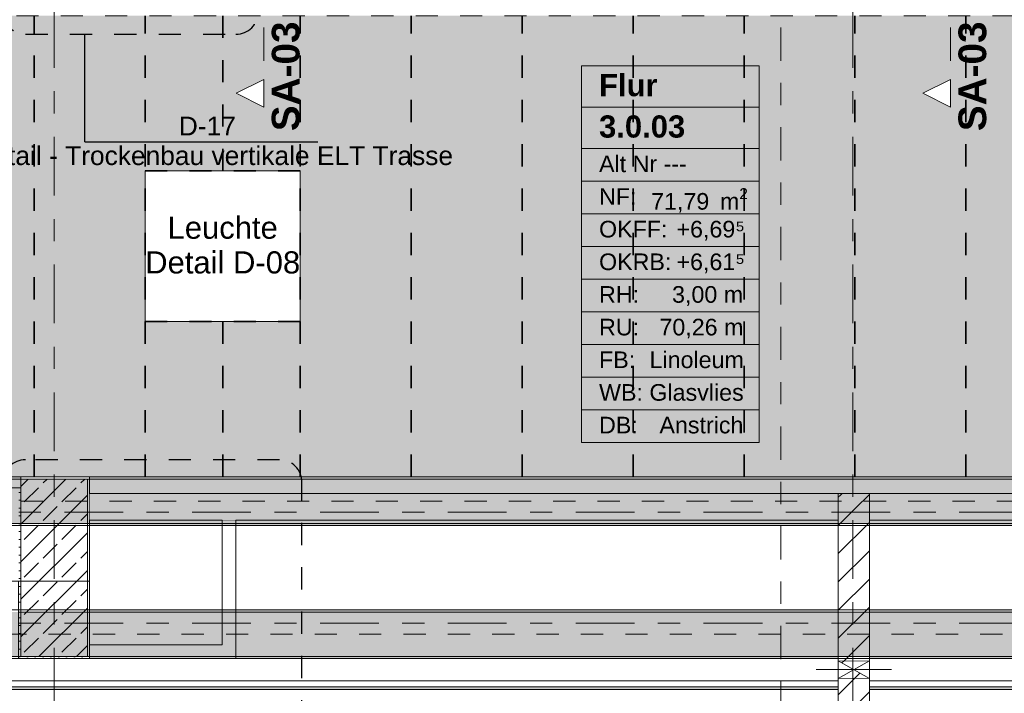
# Model space of a CAD drawing. Header units: metres. Extents: x -3.6 to 84.5, y -11 to 16.8.
# Tile 195 of 256: x 32.8 to 37.2, y 5 to 8.1. Entities that reach past the tile are written whole.
import ezdxf

# ---------------------------------------------------------------- set-up
doc = ezdxf.new("R2010")
doc.units = ezdxf.units.M
doc.header["$MEASUREMENT"] = 0
for name, pattern in [('Achse', [0.2, 0.1, -0.05, 0, -0.05]), ('Punktlinie eng', [0.0375, 0.0125, -0.025]), ('Punktlinie weit', [0.06, 0.01, -0.05]), ('Schnittlinie', [0.3, 0.15, -0.075, 0, -0.075]), ('Strichlinie doppelt', [0.546806, 0.264583, -0.105833, 0.070556, -0.105833]), ('Wipeout_Contour', [1, 0, -1])]:
    doc.linetypes.add(name, pattern=pattern)
for name, color, linetype in [('154 - Bemaßung_ Beschriftung.Ausbau - Deckenspiegel', 7, 'Continuous'), ('203 - Marker.Schnitt - Ausbaudetail SA', 7, 'Continuous'), ('208 - Marker.Detail', 7, 'Continuous'), ('401 - Zone.Raum_ Raumbegrenzung_ Whg.', 7, 'Continuous'), ('451 - Universal.Achsen Raster', 7, 'Continuous'), ('605 - Struktur.Wand Innen', 7, 'Continuous'), ('607 - Struktur.Stütze', 7, 'Continuous'), ('608 - Struktur.Träger', 7, 'Continuous'), ('Abbruch_605 - Struktur.Wand Innen', 7, 'Continuous'), ('Neubau_605 - Struktur.Wand Innen', 7, 'Continuous'), ('Neubau_606 - Struktur.Wand Innen Ausbau', 7, 'Continuous'), ('Neubau_651 - Abdeckung.Decke abgehängt_ bekleidet', 7, 'Continuous'), ('Neubau_653 - Abdeckung.TB Verkofferung', 7, 'Continuous'), ('Neubau_804 - HKLSE.Elektrik', 7, 'Continuous')]:
    doc.layers.add(name, color=color, linetype=linetype)
doc.styles.add('ERSTELLTER_STIL_1', font='txt')
doc.styles.add('ERSTELLTER_STIL_2', font='txt')
doc.linetypes.add('Abbruch 1', pattern='A,0,[1,2022.0244.A_L5A-PL04.04_iB_Deckenspiegel 2.OG1.Shx,S=0.001984,R=0,X=0,Y=0],-0.25,0', length=0.25)
pattern_1 = [(45, (0, 0), (-0.01767767, 0.01767767), [0, -0.025])]
pattern_2 = [(45, (0, 0), (-0.08485281, 0.08485281), []), (45, (-0.04243, 0.04243), (-0.08485281, 0.08485281), [0.09, -0.03])]
pattern_3 = [(45, (0, 0), (-0.0636396, 0.0636396), [])]

msp = doc.modelspace()

# ---------------------------------------------------------------- hatches: boundary and pattern name
at = {"layer": '607 - Struktur.Stütze', "linetype": 'Continuous', "lineweight": 0, "true_color": 0x000000}
h = msp.add_hatch(dxfattribs=at)
h.set_pattern_fill('Gips_0001', color=18, style=0, pattern_type=2)
h.set_pattern_definition(pattern_1)
h.paths.add_polyline_path([(32.77, 5.6705), (32.77, 5.5395), (32.77, 5.19), (33.09, 5.19), (33.09, 6.01), (32.78, 6.01), (32.78, 6), (33.08, 6), (33.08, 5.2), (32.78, 5.2), (32.78, 5.96), (32.77, 5.96)])
h = msp.add_hatch(dxfattribs=at)
h.set_pattern_fill('Beton__Stahlbeton_0001', color=18, style=0, pattern_type=2)
h.set_pattern_definition(pattern_2)
h.paths.add_polyline_path([(32.78, 5.2), (33.08, 5.2), (33.08, 6), (32.78, 6)])
at = {"layer": '608 - Struktur.Träger', "linetype": 'Continuous', "lineweight": 0, "true_color": 0x000000}
h = msp.add_hatch(dxfattribs=at)
h.set_pattern_fill('Gips_0001', color=18, style=0, pattern_type=2)
h.set_pattern_definition(pattern_1)
h.paths.add_polyline_path([(39.97, 6.01), (33.09, 6.01), (33.09, 6), (39.97, 6)])
at = {"layer": 'Abbruch_605 - Struktur.Wand Innen', "linetype": 'Continuous', "lineweight": 0, "true_color": 0x000000}
h = msp.add_hatch(dxfattribs=at)
h.set_pattern_fill('Holz__Sperrholz_2_0001', color=18, style=0, pattern_type=2)
h.set_pattern_definition([(0, (0, 0), (0, 0.065), []), (45, (0, 0), (-0.13, 0.13), [0.0919239, -0.0919239]), (45, (0.065, 0), (-0.13, 0.13), [0.0919239, -0.0919239]), (45, (0.13, 0), (-0.13, 0.13), [0.0919239, -0.0919239]), (45, (0.195, 0), (-0.13, 0.13), [0.0919239, -0.0919239]), (315, (0, 0), (0.13, 0.13), [0.0919239, -0.0919239]), (315, (0.065, 0), (0.13, 0.13), [0.0919239, -0.0919239]), (315, (0.13, 0), (0.13, 0.13), [0.0919239, -0.0919239]), (315, (0.195, 0), (0.13, 0.13), [0.0919239, -0.0919239])])
h.paths.add_polyline_path([(25.88, 6), (25.88, 6), (25.88, 5.96), (32.78, 5.96), (32.78, 6.01), (25.88, 6.01)])
h = msp.add_hatch(dxfattribs=at)
h.set_pattern_fill('MW_Ziegel_0001', color=18, style=0, pattern_type=2)
h.set_pattern_definition(pattern_3)
h.paths.add_polyline_path([(36.465, 5.18), (36.535, 5.14), (36.605, 5.18)])
h = msp.add_hatch(dxfattribs=at)
h.set_pattern_fill('MW_Ziegel_0001', color=18, style=0, pattern_type=2)
h.set_pattern_definition(pattern_3)
h.paths.add_polyline_path([(36.465, 5.1), (36.605, 5.1), (36.535, 5.14)])
at = {"layer": 'Neubau_651 - Abdeckung.Decke abgehängt_ bekleidet', "linetype": 'Continuous', "lineweight": 13, "true_color": 0xffbfbf}
h = msp.add_hatch(dxfattribs=at)
h.set_pattern_fill('sechseckig_0001', color=254, style=0, pattern_type=2)
h.set_pattern_definition([(90, (0, 0), (-0.12990375, 0), [0.075, -0.15]), (90, (-0.06495, 0.1125), (-0.12990375, 0), [0.075, -0.15]), (150, (5e-18, 0.075), (0.06495188, 0.11249995), [0.075, -0.15]), (150, (-0.1299, 0.075), (0.06495188, 0.11249995), [0.075, -0.15]), (210, (0, 0), (-0.06495187, 0.11249995), [0.075, -0.15]), (210, (-0.1299, 8e-18), (-0.06495187, 0.11249995), [0.075, -0.15])])
h.paths.add_polyline_path([(19.49, 6.01), (43.335, 6.01), (43.335, 7.965), (43.335, 8.09), (19.49, 8.09)])
h.paths.add_polyline_path([(39.04, 7.39), (39.74, 7.39), (39.74, 6.71), (39.04, 6.71)], flags=0)
h.paths.add_polyline_path([(33.34, 7.39), (34.04, 7.39), (34.04, 6.71), (33.34, 6.71)], flags=0)
h.paths.add_polyline_path([(27.64, 7.39), (28.34, 7.39), (28.34, 6.71), (27.64, 6.71)], flags=0)
h.paths.add_polyline_path([(21.94, 7.39), (22.64, 7.39), (22.64, 6.71), (21.94, 6.71)], flags=0)
at = {"layer": 'Neubau_653 - Abdeckung.TB Verkofferung', "linetype": 'Continuous', "lineweight": 0, "true_color": 0x000000}
h = msp.add_hatch(dxfattribs=at)
h.set_pattern_fill('Gips_0001', color=18, style=0, pattern_type=2)
h.set_pattern_definition(pattern_1)
h.paths.add_polyline_path([(29.41, 5.0505), (33.09, 5.0505), (33.09, 5.063), (29.41, 5.063)])
h = msp.add_hatch(dxfattribs=at)
h.set_pattern_fill('Gips_0001', color=18, style=0, pattern_type=2)
h.set_pattern_definition(pattern_1)
h.paths.add_polyline_path([(33.09, 5.0505), (36.465, 5.0505), (36.465, 5.063), (33.09, 5.063)])
h = msp.add_hatch(dxfattribs=at)
h.set_pattern_fill('Gips_0001', color=18, style=0, pattern_type=2)
h.set_pattern_definition(pattern_1)
h.paths.add_polyline_path([(36.605, 5.0505), (40.015, 5.0505), (40.015, 5.063), (36.605, 5.063)])

# ---------------------------------------------------------------- linework, layer by layer
at = {"layer": '203 - Marker.Schnitt - Ausbaudetail SA', "color": 7, "linetype": 'Schnittlinie', "lineweight": 13}
for p, q in [((33.8751, 8.937), (33.8751, 7.8025)), ((36.9704, 8.937), (36.9704, 7.8025))]:
    msp.add_line(p, q, dxfattribs=at)
at = {"layer": '208 - Marker.Detail', "color": 30, "linetype": 'Punktlinie eng', "lineweight": 25, "true_color": 0xff6e00}
for p, q in [((32.8015, 8.0067), (33.75, 8.0067)), ((33.9466, 6.0866), (32.8006, 6.0866))]:
    msp.add_line(p, q, dxfattribs=at)
at = {"layer": '208 - Marker.Detail', "color": 30, "linetype": 'Continuous', "lineweight": 25, "true_color": 0xff6e00}
for p, q in [((33.0682, 7.5208), (33.0682, 8.0067)), ((33.0682, 7.5208), (33.1182, 7.5208)), ((33.1182, 7.5208), (34.1182, 7.5208))]:
    msp.add_line(p, q, dxfattribs=at)
at = {"layer": '208 - Marker.Detail', "color": 30, "linetype": 'Punktlinie eng', "lineweight": 25, "true_color": 0xff6e00}
for centre, start, end in [((32.8015, 8.1067), 180, 270), ((33.75, 8.1067), 270, 0), ((32.8006, 5.9866), 90, 180), ((33.9466, 5.9866), 0, 90)]:
    msp.add_arc(centre, 0.1, start, end, dxfattribs=at)
at = {"layer": '401 - Zone.Raum_ Raumbegrenzung_ Whg.', "color": 7, "linetype": 'Continuous', "lineweight": 9}
for p, q in [((36.1083, 7.8646), (35.3079, 7.8646)), ((35.3079, 7.8646), (35.3079, 6.1654)), ((35.3079, 7.8646), (36.1083, 7.8646)), ((35.3079, 7.6779), (35.3079, 7.8646)), ((36.1083, 6.1654), (36.1083, 7.8646)), ((36.1083, 7.8646), (36.1083, 7.6779)), ((36.1083, 7.6779), (35.3079, 7.6779)), ((35.3079, 7.6779), (36.1083, 7.6779)), ((35.3079, 7.4913), (35.3079, 7.6779)), ((36.1083, 7.6779), (36.1083, 7.4913)), ((36.1083, 7.4913), (35.3079, 7.4913)), ((35.3079, 7.4913), (36.1083, 7.4913)), ((35.3079, 7.344), (35.3079, 7.4913)), ((36.1083, 7.4913), (36.1083, 7.344)), ((36.1083, 7.344), (35.3079, 7.344)), ((35.3079, 7.344), (36.1083, 7.344)), ((35.3079, 7.1967), (35.3079, 7.344)), ((36.1083, 7.344), (36.1083, 7.1967)), ((36.1083, 7.1967), (35.3079, 7.1967)), ((35.3079, 7.1967), (36.1083, 7.1967)), ((35.3079, 7.0494), (35.3079, 7.1967)), ((36.1083, 7.1967), (36.1083, 7.0494)), ((36.1083, 7.0494), (35.3079, 7.0494)), ((35.3079, 7.0494), (36.1083, 7.0494)), ((35.3079, 6.9021), (35.3079, 7.0494)), ((36.1083, 7.0494), (36.1083, 6.9021)), ((36.1083, 6.9021), (35.3079, 6.9021)), ((35.3079, 6.9021), (36.1083, 6.9021)), ((35.3079, 6.7547), (35.3079, 6.9021)), ((36.1083, 6.9021), (36.1083, 6.7547)), ((36.1083, 6.7547), (35.3079, 6.7547)), ((35.3079, 6.7547), (36.1083, 6.7547)), ((35.3079, 6.6074), (35.3079, 6.7547)), ((36.1083, 6.7547), (36.1083, 6.6074)), ((36.1083, 6.6074), (35.3079, 6.6074)), ((35.3079, 6.6074), (36.1083, 6.6074)), ((35.3079, 6.4601), (35.3079, 6.6074)), ((36.1083, 6.6074), (36.1083, 6.4601)), ((36.1083, 6.4601), (35.3079, 6.4601)), ((35.3079, 6.4601), (36.1083, 6.4601)), ((35.3079, 6.3128), (35.3079, 6.4601)), ((36.1083, 6.4601), (36.1083, 6.3128)), ((36.1083, 6.3128), (35.3079, 6.3128)), ((35.3079, 6.3128), (36.1083, 6.3128)), ((35.3079, 6.1654), (35.3079, 6.3128)), ((36.1083, 6.3128), (36.1083, 6.1654)), ((35.3079, 6.1654), (36.1083, 6.1654)), ((36.1083, 6.1654), (35.3079, 6.1654))]:
    msp.add_line(p, q, dxfattribs=at)
at = {"layer": '451 - Universal.Achsen Raster', "color": 160, "linetype": 'Strichlinie doppelt', "lineweight": 9, "true_color": 0x3232ff}
msp.add_line((32.93, -10.585), (32.93, 16.355), dxfattribs=at)
at = {"layer": '607 - Struktur.Stütze', "color": 7, "linetype": 'Continuous', "lineweight": 5, "flags": 128}
msp.add_lwpolyline([(32.77, 5.5395), (32.77, 5.19), (33.09, 5.19), (33.09, 6.01), (32.78, 6.01)], dxfattribs=at)
at = {"layer": '607 - Struktur.Stütze', "color": 7, "linetype": 'Continuous', "lineweight": 13, "flags": 128}
msp.add_lwpolyline([(32.78, 5.2), (33.08, 5.2), (33.08, 6), (32.78, 6)], close=True, dxfattribs=at)
at = {"layer": '608 - Struktur.Träger', "color": 7, "linetype": 'Continuous', "lineweight": 13}
for p, q in [((0.38, 6.01), (61.88, 6.01)), ((33.09, 6), (25.57, 6)), ((39.97, 6), (33.09, 6)), ((33.09, 5.4), (32.77, 5.4))]:
    msp.add_line(p, q, dxfattribs=at)
at = {"layer": '608 - Struktur.Träger', "color": 7, "linetype": 'Continuous', "lineweight": 5}
for p, q in [((33.09, 6.01), (33.09, 6)), ((39.97, 6.01), (33.09, 6.01)), ((33.09, 5.41), (33.09, 5.4)), ((33.09, 5.2), (33.09, 5.19))]:
    msp.add_line(p, q, dxfattribs=at)
at = {"layer": 'Abbruch_605 - Struktur.Wand Innen', "color": 7, "linetype": 'Abbruch 1', "lineweight": 18}
for p, q in [((36.605, 5.18), (36.465, 5.18)), ((36.465, 5.1), (36.605, 5.1))]:
    msp.add_line(p, q, dxfattribs=at)
at = {"layer": 'Abbruch_605 - Struktur.Wand Innen', "color": 160, "linetype": 'Abbruch 1', "lineweight": 5, "true_color": 0x3232ff}
msp.add_line((36.365, 5.14), (36.705, 5.14), dxfattribs=at)
msp.add_line((36.365, 5.14), (36.705, 5.14), dxfattribs=at)
at = {"layer": 'Abbruch_605 - Struktur.Wand Innen', "color": 7, "linetype": 'Abbruch 1', "lineweight": 18, "flags": 128}
for points in [[(32.78, 6.01), (25.88, 6.01)], [(32.78, 6), (32.78, 6.01)], [(25.88, 5.96), (32.78, 5.96)], [(36.465, 5.18), (36.465, 5.1)], [(36.605, 5.1), (36.605, 5.18)]]:
    msp.add_lwpolyline(points, dxfattribs=at)
at = {"layer": 'Neubau_605 - Struktur.Wand Innen', "color": 1, "linetype": 'Continuous', "lineweight": 9}
for p, q in [((36.465, 5.1), (36.605, 5.18)), ((36.465, 5.18), (36.605, 5.1))]:
    msp.add_line(p, q, dxfattribs=at)
at = {"layer": 'Neubau_606 - Struktur.Wand Innen Ausbau', "color": 1, "linetype": 'Continuous', "lineweight": 13, "flags": 128}
for points in [[(33.6875, 5.2525), (33.09, 5.2525)], [(33.09, 5.2025), (33.09, 5.2525)], [(33.09, 5.19), (33.09, 5.2025)], [(33.75, 5.19), (33.75, 5.2025)], [(33.09, 5.19), (33.75, 5.19)]]:
    msp.add_lwpolyline(points, dxfattribs=at)
at = {"layer": 'Neubau_651 - Abdeckung.Decke abgehängt_ bekleidet', "color": 1, "linetype": 'Achse', "lineweight": 35}
for p, q in [((32.84, 6.01), (32.84, 8.09)), ((33.34, 6.01), (33.34, 8.09)), ((33.69, 8.09), (33.69, 7.39)), ((34.04, 6.01), (34.04, 8.09)), ((34.54, 6.01), (34.54, 8.09)), ((35.04, 6.01), (35.04, 8.09)), ((35.54, 6.01), (35.54, 8.09)), ((36.04, 6.01), (36.04, 8.09)), ((36.54, 6.01), (36.54, 8.09)), ((37.04, 6.01), (37.04, 8.09)), ((33.34, 7.39), (34.04, 7.39)), ((33.34, 6.71), (34.04, 6.71)), ((33.69, 6.71), (33.69, 6.01))]:
    msp.add_line(p, q, dxfattribs=at)
at = {"layer": 'Neubau_651 - Abdeckung.Decke abgehängt_ bekleidet', "color": 1, "linetype": 'Punktlinie weit', "lineweight": 13, "flags": 128}
for points in [[(19.49, 6.01), (43.335, 6.01), (43.335, 7.965), (43.335, 8.09), (19.49, 8.09)], [(33.34, 7.39), (34.04, 7.39), (34.04, 6.71), (33.34, 6.71)]]:
    msp.add_lwpolyline(points, close=True, dxfattribs=at)
at = {"layer": 'Neubau_653 - Abdeckung.TB Verkofferung', "color": 1, "linetype": 'Continuous', "lineweight": 9}
for p, q in [((33.09, 5.814), (36.465, 5.814)), ((33.09, 5.5395), (33.09, 5.814)), ((36.465, 5.0505), (36.465, 5.814)), ((36.605, 5.814), (40.015, 5.814)), ((36.605, 5.0505), (36.605, 5.814)), ((29.41, 5.5395), (33.09, 5.5395)), ((29.41, 5.0505), (33.09, 5.0505)), ((33.09, 5.0505), (36.465, 5.0505)), ((36.605, 5.0505), (40.015, 5.0505))]:
    msp.add_line(p, q, dxfattribs=at)
at = {"layer": 'Neubau_653 - Abdeckung.TB Verkofferung', "color": 1, "linetype": 'Continuous', "lineweight": 5}
for p, q in [((33.09, 5.19), (29.41, 5.19)), ((36.465, 5.19), (33.09, 5.19)), ((40.015, 5.19), (36.605, 5.19)), ((33.09, 5.09), (29.41, 5.09)), ((33.09, 5.063), (29.41, 5.063)), ((36.465, 5.09), (33.09, 5.09)), ((36.465, 5.063), (33.09, 5.063)), ((40.015, 5.09), (36.605, 5.09)), ((40.015, 5.063), (36.605, 5.063)), ((33.09, 5.0505), (29.41, 5.0505)), ((36.465, 5.0505), (33.09, 5.0505)), ((40.015, 5.0505), (36.605, 5.0505))]:
    msp.add_line(p, q, dxfattribs=at)
at = {"layer": 'Neubau_653 - Abdeckung.TB Verkofferung', "color": 1, "linetype": 'Continuous', "lineweight": 5, "flags": 128}
for points in [[(36.465, 5.19), (36.465, 5.09), (36.465, 5.063), (36.465, 5.0505)], [(36.605, 5.19), (36.605, 5.09), (36.605, 5.063), (36.605, 5.0505)]]:
    msp.add_lwpolyline(points, dxfattribs=at)
at = {"layer": 'Neubau_804 - HKLSE.Elektrik', "color": 1, "linetype": 'Continuous', "lineweight": 13, "flags": 128}
msp.add_lwpolyline([(33.34, 6.71), (34.04, 6.71), (34.04, 7.39), (33.34, 7.39)], close=True, dxfattribs=at)

# ---------------------------------------------------------------- texts
at = {"layer": '154 - Bemaßung_ Beschriftung.Ausbau - Deckenspiegel', "color": 7, "linetype": 'Continuous', "lineweight": 9, "insert": (33.69, 7.0549), "char_height": 0.1, "attachment_point": 5, "line_spacing_factor": 0.940294, "style": 'ERSTELLTER_STIL_2'}
msp.add_mtext('\\A1;{\\pqc;\\fArial|b0|i0|c0|p38;Leuchte\\P\\pqc;\\fArial|b0|i0|c0|p38;Detail\\fArial|b0|i0|c0|p38; \\fArial|b0|i0|c0|p38;D-08}', dxfattribs=at)
at = {"layer": '203 - Marker.Schnitt - Ausbaudetail SA', "color": 7, "lineweight": 13, "char_height": 0.125, "attachment_point": 9, "rotation": 90, "style": 'ERSTELLTER_STIL_1'}
for insert in [(34.0384, 8.0641), (37.1337, 8.0641)]:
    msp.add_mtext('\\A1;{\\pqr;\\pt0;\\fArial|b1|i0|c0|p38;SA-03}', dxfattribs=dict(at, insert=insert))
at = {"layer": '208 - Marker.Detail', "color": 30, "lineweight": 25, "true_color": 0xff6e00, "char_height": 0.085, "style": 'ERSTELLTER_STIL_2'}
for s, insert, attachment_point in [('\\A1;{\\pql;\\fArial|b0|i0|c0|p38;D-17}', (33.4923, 7.5499), 7), ('\\A1;{\\pql;\\fArial|b0|i0|c0|p38;Detail - Trockenbau vertikale ELT Trasse}', (32.5706, 7.5014), 1)]:
    msp.add_mtext(s, dxfattribs=dict(at, insert=insert, attachment_point=attachment_point))
at = {"layer": '401 - Zone.Raum_ Raumbegrenzung_ Whg.', "color": 7, "lineweight": 9, "attachment_point": 1}
for s, insert, char_height, style in [('\\A1;{\\pqj;\\pt0;\\fArial|b1|i0|c0|p38;Flur}', (35.3865, 7.827), 0.1, 'ERSTELLTER_STIL_1'), ('\\A1;{\\pqj;\\pt0;\\fArial|b1|i0|c0|p38;}', (36.0297, 7.8498), 0.1, 'ERSTELLTER_STIL_1'), ('\\A1;{\\pql;\\pt0;\\fArial|b1|i0|c0|p38;3.0.03}', (35.3865, 7.6404), 0.1, 'ERSTELLTER_STIL_1'), ('\\A1;{\\pqj;\\pt0;\\fArial|b1|i0|c0|p38;}', (36.0297, 7.6632), 0.1, 'ERSTELLTER_STIL_1'), ('\\A1;{\\pqj;\\pt0;\\fArial|b0|i0|c0|p38;Alt Nr ---}', (35.3865, 7.4595), 0.075, 'ERSTELLTER_STIL_2'), ('\\A1;{\\pqj;\\pt0;\\fArial|b0|i0|c0|p38;}', (36.0297, 7.4766), 0.075, 'ERSTELLTER_STIL_2'), ('\\A1;{\\pqj;\\pt0;\\fArial|b0|i0|c0|p38;NF: }', (35.3865, 7.3121), 0.075, 'ERSTELLTER_STIL_2'), ('\\A1;{\\pql;\\pt0,0.05;\\fArial|b0|i0|c0|p38;71,79\\fArial|b0|i0|c0|p38;\\A1{\\H.66x;\\S^  ;}\\fArial|b0|i0|c0|p38; m\\fArial|b0|i0|c0|p38;\\A1{\\H.66x;\\S2^  ;}}', (35.6212, 7.3121), 0.075, 'ERSTELLTER_STIL_2'), ('\\A1;{\\pqj;\\pt0;\\fArial|b0|i0|c0|p38;OKFF: }', (35.3865, 7.1648), 0.075, 'ERSTELLTER_STIL_2'), ('\\A1;{\\pqj;\\pt0;\\fArial|b0|i0|c0|p38;+6,69⁵}', (35.7355, 7.1648), 0.075, 'ERSTELLTER_STIL_2'), ('\\A1;{\\pqj;\\pt0;\\fArial|b0|i0|c0|p38;OKRB: }', (35.3865, 7.0175), 0.075, 'ERSTELLTER_STIL_2'), ('\\A1;{\\pqj;\\pt0;\\fArial|b0|i0|c0|p38;+6,61⁵}', (35.7355, 7.0175), 0.075, 'ERSTELLTER_STIL_2'), ('\\A1;{\\pqj;\\pt0;\\fArial|b0|i0|c0|p38;RH: }', (35.3865, 6.8702), 0.075, 'ERSTELLTER_STIL_2'), ('\\A1;{\\pqj;\\pt0;\\fArial|b0|i0|c0|p38;3,00 m}', (35.7157, 6.8702), 0.075, 'ERSTELLTER_STIL_2'), ('\\A1;{\\pqj;\\pt0;\\fArial|b0|i0|c0|p38;RU: }', (35.3865, 6.7229), 0.075, 'ERSTELLTER_STIL_2'), ('\\A1;{\\pqj;\\pt0;\\fArial|b0|i0|c0|p38;70,26 m}', (35.6587, 6.7229), 0.075, 'ERSTELLTER_STIL_2'), ('\\A1;{\\pqj;\\pt0;\\fArial|b0|i0|c0|p38;FB: }', (35.3865, 6.5755), 0.075, 'ERSTELLTER_STIL_2'), ('\\A1;{\\pqj;\\pt0;\\fArial|b0|i0|c0|p38;Linoleum}', (35.6142, 6.5755), 0.075, 'ERSTELLTER_STIL_2'), ('\\A1;{\\pqj;\\pt0;\\fArial|b0|i0|c0|p38;WB: }', (35.3865, 6.4282), 0.075, 'ERSTELLTER_STIL_2'), ('\\A1;{\\pqj;\\pt0;\\fArial|b0|i0|c0|p38;Glasvlies}', (35.6135, 6.4282), 0.075, 'ERSTELLTER_STIL_2'), ('\\A1;{\\pqj;\\pt0;\\fArial|b0|i0|c0|p38;DB: }', (35.3865, 6.2809), 0.075, 'ERSTELLTER_STIL_2'), ('\\A1;{\\pqj;\\pt0;\\fArial|b0|i0|c0|p38;Anstrich}', (35.6587, 6.2809), 0.075, 'ERSTELLTER_STIL_2')]:
    msp.add_mtext(s, dxfattribs=dict(at, insert=insert, char_height=char_height, style=style))

# ---------------------------------------------------------------- next in the draw order: wipeouts: each hides what was drawn before it
at = {"color": 254, "linetype": 'Wipeout_Contour', "lineweight": 0, "ltscale": 103.641122}
msp.add_wipeout([(33.8751, 7.6775), (33.8751, 7.8025), (33.7501, 7.74)], dxfattribs=at).dxf.layer = '203 - Marker.Schnitt - Ausbaudetail SA'
at = {"color": 254, "linetype": 'Wipeout_Contour', "lineweight": 0, "ltscale": 112.709527}
msp.add_wipeout([(36.9704, 7.6775), (36.9704, 7.8025), (36.8454, 7.74)], dxfattribs=at).dxf.layer = '203 - Marker.Schnitt - Ausbaudetail SA'
at = {"color": 254, "linetype": 'Wipeout_Contour', "lineweight": 0, "ltscale": 154.945126}
msp.add_wipeout([(36.605, 5.814), (39.97, 5.814), (39.97, 5.935), (36.605, 5.935)], dxfattribs=at).dxf.layer = '605 - Struktur.Wand Innen'
at = {"color": 254, "linetype": 'Wipeout_Contour', "lineweight": 0, "ltscale": 146.86581}
msp.add_wipeout([(36.605, 5.1), (36.465, 5.1), (36.465, 0.7), (36.605, 0.7)], dxfattribs=at).dxf.layer = '605 - Struktur.Wand Innen'

# ---------------------------------------------------------------- next in the draw order: hatches: boundary and pattern name
at = {"layer": '605 - Struktur.Wand Innen', "linetype": 'Continuous', "lineweight": 0, "true_color": 0x000000}
h = msp.add_hatch(dxfattribs=at)
h.set_pattern_fill('MW_Ziegel_0001', color=18, style=0, pattern_type=2)
h.set_pattern_definition(pattern_3)
h.paths.add_polyline_path([(36.605, 5.1), (36.465, 5.1), (36.465, 0.7), (36.605, 0.7)])

# ---------------------------------------------------------------- next in the draw order: linework, layer by layer
at = {"layer": '203 - Marker.Schnitt - Ausbaudetail SA', "color": 7, "linetype": 'Continuous', "lineweight": 13, "flags": 128}
for points in [[(33.8751, 7.6775), (33.8751, 7.8025), (33.7501, 7.74)], [(36.9704, 7.6775), (36.9704, 7.8025), (36.8454, 7.74)]]:
    msp.add_lwpolyline(points, close=True, dxfattribs=at)
at = {"layer": '605 - Struktur.Wand Innen', "color": 7, "linetype": 'Continuous', "lineweight": 18}
msp.add_line((36.605, 5.935), (36.605, 5.814), dxfattribs=at)
at = {"layer": '605 - Struktur.Wand Innen', "color": 7, "linetype": 'Continuous', "lineweight": 13, "flags": 128}
for points in [[(39.97, 5.935), (36.605, 5.935)], [(36.605, 5.814), (39.97, 5.814)]]:
    msp.add_lwpolyline(points, dxfattribs=at)
at = {"layer": '605 - Struktur.Wand Innen', "color": 7, "linetype": 'Continuous', "lineweight": 18, "flags": 128}
for points in [[(36.465, 5.1), (36.465, 0.7)], [(36.605, 0.7), (36.605, 5.1)]]:
    msp.add_lwpolyline(points, dxfattribs=at)

# ---------------------------------------------------------------- next in the draw order: wipeouts: each hides what was drawn before it
at = {"color": 254, "linetype": 'Wipeout_Contour', "lineweight": 0, "ltscale": 110.68515}
msp.add_wipeout([(36.465, 5.935), (36.605, 5.814), (36.605, 5.935)], dxfattribs=at).dxf.layer = '605 - Struktur.Wand Innen'

# ---------------------------------------------------------------- next in the draw order: hatches: boundary and pattern name
at = {"layer": '605 - Struktur.Wand Innen', "linetype": 'Continuous', "lineweight": 0, "true_color": 0x000000}
h = msp.add_hatch(dxfattribs=at)
h.set_pattern_fill('MW_Ziegel_0001', color=18, style=0, pattern_type=2)
h.set_pattern_definition(pattern_3)
h.paths.add_polyline_path([(36.465, 5.935), (36.605, 5.814), (36.605, 5.935)])

# ---------------------------------------------------------------- next in the draw order: wipeouts: each hides what was drawn before it
at = {"color": 254, "linetype": 'Wipeout_Contour', "lineweight": 0, "ltscale": 147.793506}
msp.add_wipeout([(36.605, 5.814), (36.465, 5.935), (36.465, 5.18), (36.605, 5.18)], dxfattribs=at).dxf.layer = '605 - Struktur.Wand Innen'

# ---------------------------------------------------------------- next in the draw order: hatches: boundary and pattern name
at = {"layer": '605 - Struktur.Wand Innen', "linetype": 'Continuous', "lineweight": 0, "true_color": 0x000000}
h = msp.add_hatch(dxfattribs=at)
h.set_pattern_fill('MW_Ziegel_0001', color=18, style=0, pattern_type=2)
h.set_pattern_definition(pattern_3)
h.paths.add_polyline_path([(36.605, 5.814), (36.465, 5.935), (36.465, 5.18), (36.605, 5.18)])
at = {"layer": '608 - Struktur.Träger', "linetype": 'Continuous', "lineweight": 0, "true_color": 0x000000}
h = msp.add_hatch(dxfattribs=at)
h.set_pattern_fill('Gips_0001', color=18, style=0, pattern_type=2)
h.set_pattern_definition(pattern_1)
h.paths.add_polyline_path([(36.605, 5.79), (39.97, 5.79), (39.97, 5.8), (36.605, 5.8)])
h = msp.add_hatch(dxfattribs=at)
h.set_pattern_fill('Beton__Stahlbeton_0001', color=18, style=0, pattern_type=2)
h.set_pattern_definition(pattern_2)
h.paths.add_polyline_path([(14.5051, 5.2), (18.37, 5.2), (18.69, 5.2), (22.06, 5.2), (22.19, 5.2), (25.57, 5.2), (25.89, 5.2), (29.23, 5.2), (29.41, 5.2), (32.77, 5.2), (33.09, 5.2), (36.465, 5.2), (36.605, 5.2), (39.97, 5.2), (40.29, 5.2), (47.17, 5.2), (47.49, 5.2), (50.85, 5.2), (51.02, 5.2), (54.37, 5.2), (54.69, 5.2), (58.07, 5.2), (58.205, 5.2), (61.57, 5.2), (61.88, 5.2), (61.88, 5.4), (61.57, 5.4), (58.205, 5.4), (58.07, 5.4), (54.69, 5.4), (54.37, 5.4), (51.02, 5.4), (50.85, 5.4), (47.49, 5.4), (47.17, 5.4), (40.29, 5.4), (39.97, 5.4), (36.605, 5.4), (36.465, 5.4), (33.09, 5.4), (32.77, 5.4), (29.41, 5.4), (29.23, 5.4), (25.89, 5.4), (25.57, 5.4), (22.19, 5.4), (22.06, 5.4), (18.69, 5.4), (18.37, 5.4), (14.5051, 5.4)])
h = msp.add_hatch(dxfattribs=at)
h.set_pattern_fill('Gips_0001', color=18, style=0, pattern_type=2)
h.set_pattern_definition(pattern_1)
h.paths.add_polyline_path([(33.09, 5.4), (36.465, 5.4), (36.465, 5.41), (33.09, 5.41)])
h = msp.add_hatch(dxfattribs=at)
h.set_pattern_fill('Gips_0001', color=18, style=0, pattern_type=2)
h.set_pattern_definition(pattern_1)
h.paths.add_polyline_path([(39.97, 5.41), (36.605, 5.41), (36.605, 5.4), (39.97, 5.4)])
h = msp.add_hatch(dxfattribs=at)
h.set_pattern_fill('Gips_0001', color=18, style=0, pattern_type=2)
h.set_pattern_definition(pattern_1)
h.paths.add_polyline_path([(36.465, 5.2), (33.09, 5.2), (33.09, 5.19), (36.465, 5.19)])
h = msp.add_hatch(dxfattribs=at)
h.set_pattern_fill('Gips_0001', color=18, style=0, pattern_type=2)
h.set_pattern_definition(pattern_1)
h.paths.add_polyline_path([(39.97, 5.2), (36.605, 5.2), (36.605, 5.19), (39.97, 5.19)])

# ---------------------------------------------------------------- next in the draw order: linework, layer by layer
at = {"layer": '451 - Universal.Achsen Raster', "color": 160, "linetype": 'Strichlinie doppelt', "lineweight": 9, "true_color": 0x3232ff}
for p, q in [((36.53, -10.585), (36.53, 16.355)), ((64.935, 5.35), (-3.175, 5.35))]:
    msp.add_line(p, q, dxfattribs=at)
at = {"layer": '605 - Struktur.Wand Innen', "color": 7, "linetype": 'Continuous', "lineweight": 18}
msp.add_line((36.605, 5.935), (36.605, 5.814), dxfattribs=at)
at = {"layer": '605 - Struktur.Wand Innen', "color": 7, "linetype": 'Continuous', "lineweight": 18, "flags": 128}
for points in [[(36.465, 5.935), (36.605, 5.935)], [(36.465, 5.935), (36.465, 5.18)], [(36.605, 5.18), (36.605, 5.814)]]:
    msp.add_lwpolyline(points, dxfattribs=at)
at = {"layer": '608 - Struktur.Träger', "color": 7, "linetype": 'Continuous', "lineweight": 13}
for p, q in [((0.38, 5.79), (61.88, 5.79)), ((14.5051, 5.41), (61.88, 5.41)), ((36.465, 5.4), (33.09, 5.4)), ((36.605, 5.4), (36.465, 5.4)), ((39.97, 5.4), (36.605, 5.4)), ((14.5051, 5.19), (61.88, 5.19))]:
    msp.add_line(p, q, dxfattribs=at)
at = {"layer": '608 - Struktur.Träger', "color": 7, "linetype": 'Continuous', "lineweight": 5}
for p, q in [((36.465, 5.79), (33.09, 5.79)), ((36.605, 5.8), (36.605, 5.79)), ((39.97, 5.79), (36.605, 5.79)), ((36.465, 5.41), (33.09, 5.41)), ((36.465, 5.41), (36.465, 5.4)), ((36.605, 5.41), (36.605, 5.4)), ((39.97, 5.41), (36.605, 5.41)), ((36.465, 5.2), (36.465, 5.19)), ((36.605, 5.2), (36.605, 5.19)), ((36.465, 5.19), (33.09, 5.19)), ((39.97, 5.19), (36.605, 5.19))]:
    msp.add_line(p, q, dxfattribs=at)
at = {"layer": '608 - Struktur.Träger', "color": 7, "linetype": 'Achse', "lineweight": 9}
msp.add_line((14.5051, 5.3), (61.88, 5.3), dxfattribs=at)
at = {"layer": '608 - Struktur.Träger', "color": 7, "linetype": 'Continuous', "lineweight": 13, "flags": 128}
msp.add_lwpolyline([(51.02, 5.2), (50.85, 5.2), (47.49, 5.2), (47.17, 5.2), (40.29, 5.2), (39.97, 5.2), (36.605, 5.2), (36.465, 5.2), (33.09, 5.2), (32.77, 5.2), (29.41, 5.2), (29.23, 5.2), (25.89, 5.2), (25.57, 5.2), (22.19, 5.2), (22.06, 5.2), (18.69, 5.2), (18.37, 5.2), (14.5051, 5.2)], dxfattribs=at)

# ---------------------------------------------------------------- next in the draw order: wipeouts: each hides what was drawn before it
at = {"color": 254, "linetype": 'Wipeout_Contour', "lineweight": 0, "ltscale": 141.083207}
msp.add_wipeout([(33.09, 5.814), (36.465, 5.814), (36.465, 5.935), (33.09, 5.935)], dxfattribs=at).dxf.layer = '605 - Struktur.Wand Innen'

# ---------------------------------------------------------------- next in the draw order: hatches: boundary and pattern name
at = {"layer": '608 - Struktur.Träger', "linetype": 'Continuous', "lineweight": 0, "true_color": 0x000000}
h = msp.add_hatch(dxfattribs=at)
h.set_pattern_fill('Beton__Stahlbeton_0001', color=18, style=0, pattern_type=2)
h.set_pattern_definition(pattern_2)
h.paths.add_polyline_path([(0.69, 6), (0.38, 6), (0.38, 5.8), (0.69, 5.8), (7.57, 5.8), (7.89, 5.8), (11.17, 5.8), (11.49, 5.8), (18.37, 5.8), (18.69, 5.8), (22.06, 5.8), (22.19, 5.8), (25.57, 5.8), (25.89, 5.8), (32.77, 5.8), (33.09, 5.8), (36.465, 5.8), (36.605, 5.8), (39.97, 5.8), (40.29, 5.8), (47.17, 5.8), (47.49, 5.8), (50.85, 5.8), (51.02, 5.8), (54.37, 5.8), (54.69, 5.8), (58.07, 5.8), (58.205, 5.8), (61.57, 5.8), (61.88, 5.8), (61.88, 6), (61.57, 6), (54.69, 6), (54.37, 6), (50.9625, 6), (50.8975, 6), (47.49, 6), (47.17, 6), (40.29, 6), (39.97, 6), (33.09, 6), (25.57, 6), (18.69, 6), (18.37, 6), (14.945, 6), (14.88, 6), (11.49, 6), (11.17, 6), (7.89, 6), (7.57, 6)])
h = msp.add_hatch(dxfattribs=at)
h.set_pattern_fill('Gips_0001', color=18, style=0, pattern_type=2)
h.set_pattern_definition(pattern_1)
h.paths.add_polyline_path([(33.09, 5.79), (36.465, 5.79), (36.465, 5.8), (33.09, 5.8)])

# ---------------------------------------------------------------- next in the draw order: linework, layer by layer
at = {"layer": '203 - Marker.Schnitt - Ausbaudetail SA', "color": 7, "linetype": 'Schnittlinie', "lineweight": 13}
msp.add_line((36.2052, 8.937), (36.2052, 4.763), dxfattribs=at)
at = {"layer": '208 - Marker.Detail', "color": 30, "linetype": 'Punktlinie eng', "lineweight": 25, "true_color": 0xff6e00}
msp.add_line((34.0466, 4.9017), (34.0466, 5.9866), dxfattribs=at)
at = {"layer": '451 - Universal.Achsen Raster', "color": 160, "linetype": 'Strichlinie doppelt', "lineweight": 9, "true_color": 0x3232ff}
msp.add_line((64.935, 5.85), (-3.175, 5.85), dxfattribs=at)
at = {"layer": '605 - Struktur.Wand Innen', "color": 7, "linetype": 'Continuous', "lineweight": 13, "flags": 128}
for points in [[(36.465, 5.935), (33.09, 5.935)], [(36.465, 5.814), (36.465, 5.935)], [(33.09, 5.814), (33.6875, 5.814)], [(33.75, 5.814), (36.465, 5.814)]]:
    msp.add_lwpolyline(points, dxfattribs=at)
at = {"layer": '608 - Struktur.Träger', "color": 7, "linetype": 'Achse', "lineweight": 9}
msp.add_line((0.38, 5.9), (61.88, 5.9), dxfattribs=at)
at = {"layer": '608 - Struktur.Träger', "color": 7, "linetype": 'Continuous', "lineweight": 5}
for p, q in [((33.09, 5.8), (33.09, 5.79)), ((36.465, 5.8), (36.465, 5.79))]:
    msp.add_line(p, q, dxfattribs=at)
at = {"layer": '608 - Struktur.Träger', "color": 7, "linetype": 'Continuous', "lineweight": 13, "flags": 128}
msp.add_lwpolyline([(51.02, 5.8), (50.85, 5.8), (47.49, 5.8), (47.17, 5.8), (40.29, 5.8), (39.97, 5.8), (36.605, 5.8), (36.465, 5.8), (33.09, 5.8), (32.77, 5.8), (25.89, 5.8), (25.57, 5.8), (22.19, 5.8), (22.06, 5.8), (18.69, 5.8), (18.37, 5.8), (11.49, 5.8), (11.17, 5.8), (7.89, 5.8), (7.57, 5.8), (0.69, 5.8), (0.38, 5.8)], dxfattribs=at)
at = {"layer": 'Neubau_606 - Struktur.Wand Innen Ausbau', "color": 1, "linetype": 'Continuous', "lineweight": 13, "flags": 128}
for points in [[(33.6875, 5.814), (33.6875, 5.2525)], [(33.75, 5.2025), (33.75, 5.814)]]:
    msp.add_lwpolyline(points, dxfattribs=at)

doc.saveas('drawing.dxf')
